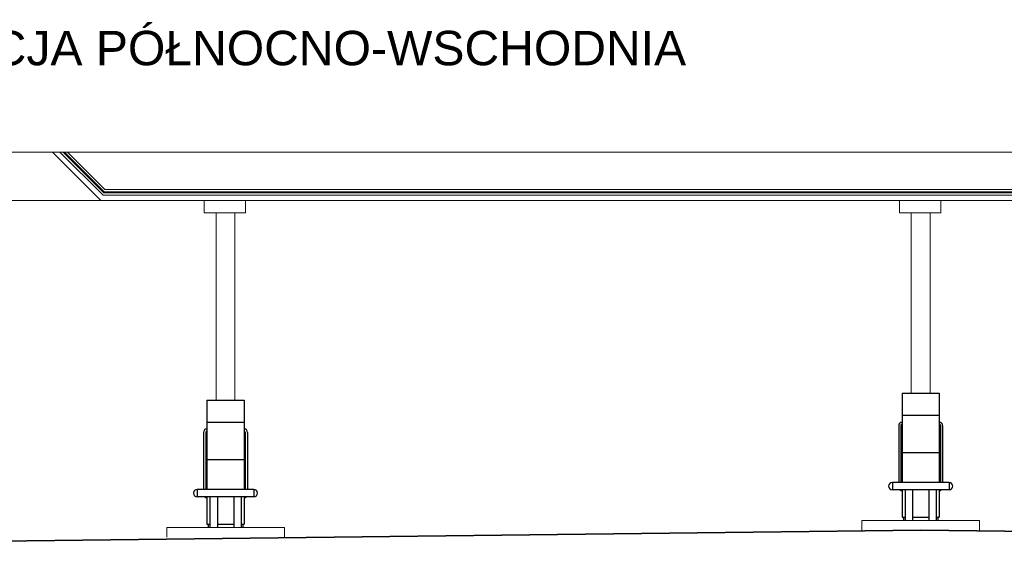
# Model space of a CAD drawing. Extents: x 256490 to 7565828, y -103950 to 5881792.
# Tile 74 of 99: x 267412 to 281717, y -60939 to -53366. Entities that reach past the tile are written whole.
import ezdxf

# ---------------------------------------------------------------- set-up
doc = ezdxf.new("R2010")
doc.units = 0
doc.header["$MEASUREMENT"] = 0
doc.layers.add('dach - izolacja', color=7, linetype='Continuous')
doc.layers.add('gruby', color=7, linetype='Continuous', lineweight=35)
doc.layers.add('linii', color=7, linetype='Continuous', lineweight=15)
doc.styles.add('ARIAL', font='arial.ttf')

# ---------------------------------------------------------------- blocks, each defined once
blk = doc.blocks.new('dystr.3')
at = {"layer": 'dach - izolacja'}
for p, q in [((6433772.518, 5668694.522, 0), (6433773.038, 5668694.522, 0)), ((6433772.518, 5668694.522, 0), (6433772.518, 5668693.226, 0)), ((6433773.038, 5668694.522, 0), (6433773.058, 5668694.522, 0)), ((6433773.058, 5668694.522, 0), (6433773.058, 5668693.226, 0)), ((6433772.518, 5668694.202, 0), (6433773.058, 5668694.202, 0)), ((6433772.47, 5668694.054, 0), (6433772.47, 5668693.226, 0)), ((6433772.501, 5668694.054, 0), (6433772.501, 5668693.226, 0)), ((6433773.075, 5668694.054, 0), (6433773.075, 5668693.226, 0)), ((6433773.107, 5668694.054, 0), (6433773.107, 5668693.226, 0)), ((6433772.518, 5668693.662, 0), (6433773.038, 5668693.662, 0)), ((6433773.038, 5668693.662, 0), (6433773.058, 5668693.662, 0)), ((6433772.377, 5668693.226, 0), (6433772.377, 5668693.118, 0)), ((6433773.2, 5668693.226, 0), (6433772.377, 5668693.226, 0)), ((6433773.2, 5668693.118, 0), (6433772.377, 5668693.118, 0)), ((6433772.518, 5668693.118, 0), (6433772.518, 5668692.722, 0)), ((6433772.562, 5668693.118, 0), (6433772.562, 5668692.672, 0)), ((6433772.67, 5668693.118, 0), (6433772.67, 5668692.672, 0)), ((6433772.907, 5668693.118, 0), (6433772.907, 5668692.672, 0)), ((6433773.015, 5668693.118, 0), (6433773.015, 5668692.672, 0)), ((6433773.058, 5668693.118, 0), (6433773.058, 5668692.722, 0)), ((6433773.2, 5668693.226, 0), (6433773.2, 5668693.118, 0)), ((6433772.518, 5668692.722, 0), (6433772.562, 5668692.722, 0)), ((6433772.538, 5668692.722, 0), (6433772.538, 5668692.672, 0)), ((6433772.67, 5668692.722, 0), (6433772.907, 5668692.722, 0)), ((6433773.015, 5668692.722, 0), (6433773.038, 5668692.722, 0)), ((6433773.038, 5668692.722, 0), (6433773.058, 5668692.722, 0)), ((6433773.038, 5668692.722, 0), (6433773.038, 5668692.672, 0))]:
    blk.add_line(p, q, dxfattribs=at)
for centre, radius, start, end in [((6433772.518, 5668694.054, 0), 0.0488, 90, 180), ((6433772.518, 5668694.054, 0), 0.0171, 90, 180), ((6433773.058, 5668694.054, 0), 0.0488, 0, 90), ((6433773.058, 5668694.054, 0), 0.0171, 0, 90), ((6433772.377, 5668693.172, 0), 0.054, 90, 270), ((6433772.518, 5668693.157, 0), 0.0488, 233.6841, 270), ((6433773.058, 5668693.157, 0), 0.0488, 270, 306.3159), ((6433773.2, 5668693.172, 0), 0.054, 270, 90)]:
    blk.add_arc(centre, radius, start, end, dxfattribs=at)
blk = doc.blocks.new('FGDGDFGF')
at = {"layer": 'linii'}
for p, q in [((292918, -43674, 0), (292375, -44216, 0)), ((292964, -43674, 0), (292387, -44250, 0)), ((292391, -44264, 0), (292982, -43674, 0)), ((292402, -44299, 0), (293028, -43674, 0)), ((293136, -43674, 0), (292433, -44374, 0))]:
    blk.add_line(p, q, dxfattribs=at)
blk = doc.blocks.new('FGFDGDFG')
at = {"layer": 'gruby', "elevation": 0}
blk.add_lwpolyline([(305805, -51066), (319205, -50906), (332605, -51066)], dxfattribs=at)

msp = doc.modelspace()

# ---------------------------------------------------------------- linework, layer by layer
at = {"layer": 'linii'}
for p, q in [((268623, -55915.1, 0), (292402.2, -55915.1, 0)), ((268634.3, -55880.3, 0), (292390.9, -55880.3, 0)), ((268637.9, -55866.1, 0), (292387.3, -55866.1, 0)), ((292374.7, -55832.6, 0), (268650.3, -55832.4, 0)), ((274487.5, -55990, 0), (266802, -55990, 0)), ((294202, -55990, 0), (266879.4, -55990, 0)), ((270094.3, -56167.8, 0), (270094.3, -55991.4, 0)), ((270094.3, -56167.8, 0), (270094.3, -55991.4, 0)), ((270694.3, -56167.8, 0), (270694.3, -55991.4, 0)), ((270694.3, -56167.8, 0), (270694.3, -55991.4, 0)), ((280194.3, -56167.8, 0), (280194.3, -55991.4, 0)), ((280194.3, -56167.8, 0), (280194.3, -55991.4, 0)), ((280794.3, -56167.8, 0), (280794.3, -55991.4, 0)), ((280794.3, -56167.8, 0), (280794.3, -55991.4, 0)), ((270094.3, -56167.8, 0), (270694.3, -56167.8, 0)), ((270094.3, -56167.8, 0), (270694.3, -56167.8, 0)), ((280194.3, -56167.8, 0), (280794.3, -56167.8, 0)), ((280194.3, -56167.8, 0), (280794.3, -56167.8, 0)), ((279647.5, -60638.8), (279647.6, -60777.2)), ((281357.5, -60638.8), (279647.5, -60638.8)), ((279647.5, -60638.8), (281357.5, -60638.8)), ((281357.5, -60788.8), (281357.5, -60638.8)), ((269547.6, -60739), (269547.6, -60877.4)), ((271257.6, -60739), (269547.6, -60739)), ((269547.6, -60739), (271257.6, -60739)), ((271257.6, -60889), (271257.6, -60739))]:
    msp.add_line(p, q, dxfattribs=at)
msp.add_lwpolyline([(292410.4, -55290), (294202, -55290), (294202, -55990), (266802, -55990), (266802, -55290), (291197, -55290)], dxfattribs=at)
for points in [[(270265.5, -56167.8), (270538.5, -56167.8), (270539, -58889), (270266, -58889)], [(280365.5, -56167.8), (280638.5, -56167.8), (280638.4, -58788.8), (280365.4, -58788.8)]]:
    msp.add_lwpolyline(points, close=True, dxfattribs=at)
at = {"layer": 'linii', "ltscale": 0.2}
for points in [[(280231.9, -58788.8), (280771.9, -58788.8), (280771.9, -59207.7, -0.4142136), (280820.6, -59256.5), (280820.6, -60084.8), (280913.4, -60084.8, -1), (280913.4, -60192.8), (280800.7, -60192.8), (280771.9, -60202.3), (280771.9, -60588.8), (280751.9, -60588.8), (280751.9, -60638.8), (280251.9, -60638.8), (280251.9, -60588.8), (280231.9, -60588.8), (280231.9, -60202.3), (280203, -60192.8), (280090.4, -60192.8, -1), (280090.4, -60084.8), (280183.1, -60084.8), (280183.1, -59256.5, -0.4142136), (280231.9, -59207.7), (280231.9, -58788.8), (280771.9, -58788.8)], [(270132.5, -58889), (270672.5, -58889), (270672.5, -59307.9, -0.4142136), (270721.2, -59356.7), (270721.2, -60185), (270814, -60185, -1), (270814, -60293), (270701.3, -60293), (270672.5, -60302.4), (270672.5, -60689), (270652.5, -60689), (270652.5, -60739), (270152.5, -60739), (270152.5, -60689), (270132.5, -60689), (270132.5, -60302.4), (270103.6, -60293), (269991, -60293, -1), (269991, -60185), (270083.7, -60185), (270083.7, -59356.7, -0.4142136), (270132.5, -59307.9), (270132.5, -58889), (270672.5, -58889)]]:
    msp.add_lwpolyline(points, format="xyb", dxfattribs=at)

# ---------------------------------------------------------------- block references
at = {"layer": 'linii', "xscale": -1}
msp.add_blockref('FGDGDFGF', (561025.2, -11616.3, 0), dxfattribs=at)
at = {"layer": 'linii', "xscale": 1000, "yscale": 1000, "zscale": 1000}
for p in [(-6433492286.5, -5668753310.9, 0), (-6433502385.9, -5668753411.1, 0)]:
    msp.add_blockref('dystr.3', p, dxfattribs=at)
at = {"layer": 'linii'}
msp.add_blockref('FGFDGDFG', (-38703.2, -9872.9, 0), dxfattribs=at)

# ---------------------------------------------------------------- texts
at = {"layer": 'Defpoints', "lineweight": 35, "insert": (271428, -53527.3), "char_height": 500, "width": 13735.702, "attachment_point": 2, "style": 'ARIAL'}
msp.add_mtext('\\pxql;ELEWACJA PÓŁNOCNO-WSCHODNIA', dxfattribs=at)

doc.saveas('drawing.dxf')
